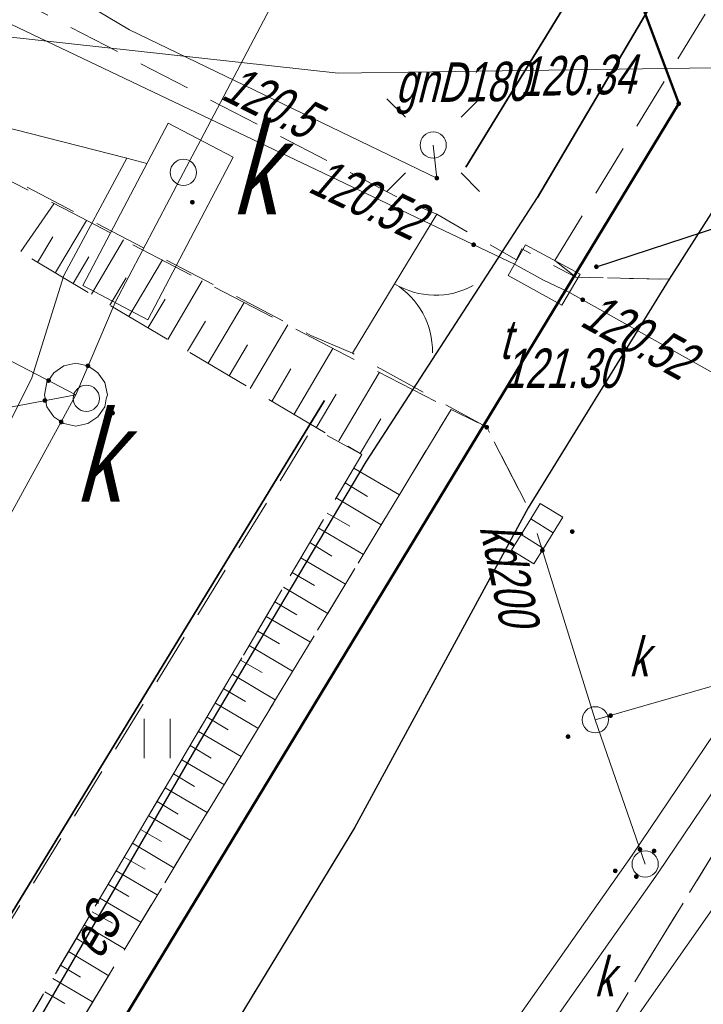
# Model space of a CAD drawing. Extents: x 7463256 to 7464485, y 5957341 to 5958260.
# Tile 106 of 256: x 7463700 to 7463713, y 5957529 to 5957548. Entities that reach past the tile are written whole.
import ezdxf

# ---------------------------------------------------------------- set-up
doc = ezdxf.new("R2010")
doc.units = 0
doc.header["$MEASUREMENT"] = 0
for name, pattern in [('1.5_0.5', [2, 1.5, -0.5]), ('218-500', [1, 0.5, -0.5]), ('ktok02-500', [0]), ('l219_500', [0]), ('mz1.0_0.5', [1.5, 1, -0.5]), ('mz1.25_0.5', [1.75, 1.25, -0.5])]:
    doc.linetypes.add(name, pattern=pattern)
doc.layers.get('0').update_dxf_attribs({"color": 2, "linetype": 'CONTINUOUS', "lineweight": 5})
for name, color, linetype in [('000 Inne (niezydentyfikowane)', 7, 'CONTINUOUS'), ('203-Punkt załamania granicy działki nie stabilizowany', 7, 'CONTINUOUS'), ('218-Granica użytku', 7, 'CONTINUOUS'), ('219-Linia granicy', 7, 'CONTINUOUS'), ('brama (linia)', 7, 'CONTINUOUS'), ('brama (linia) - symbol', 7, 'CONTINUOUS'), ('chodnik (powierzchnia)', 7, 'CONTINUOUS'), ('jezdnia (powierzchnia)', 7, 'CONTINUOUS'), ('komora podziemna - przewód kanalizacyjny (powierzchnia)', 7, 'CONTINUOUS'), ('komora podziemna - przewód kanalizacyjny (powierzchnia)-Atr17', 7, 'CONTINUOUS'), ('kratka ściekowa (punkt)', 7, 'CONTINUOUS'), ('krawężnik (linia)', 7, 'CONTINUOUS'), ('latarnia na słupie lub maszcie (punkt)', 7, 'CONTINUOUS'), ('ogrodzenie trwałe (linia)', 7, 'CONTINUOUS'), ('przewód elektroenergetyczny (linia)', 7, 'CONTINUOUS'), ('przewód elektroenergetyczny (linia)-Atr1', 7, 'CONTINUOUS'), ('przewód gazowy (linia)', 7, 'CONTINUOUS'), ('przewód gazowy (linia)-Atr1', 7, 'CONTINUOUS'), ('przewód kanalizacyjny (linia)', 7, 'CONTINUOUS'), ('przewód kanalizacyjny (linia)-Atr1', 7, 'CONTINUOUS'), ('przewód telekomunikacyjny (linia)', 7, 'CONTINUOUS'), ('przewód wodociągowy (linia)', 7, 'CONTINUOUS'), ('punkt o określonej wysokości (sieć elektroenergetyczna)', 7, 'CONTINUOUS'), ('punkt o określonej wysokości (sieć elektroenergetyczna)-Atr2', 7, 'CONTINUOUS'), ('punkt o określonej wysokości (sieć gazowa)-Atr2', 7, 'CONTINUOUS'), ('punkt o określonej wysokości (sieć kanalizacyjna)', 7, 'CONTINUOUS'), ('punkt o określonej wysokości (sieć telekomunikacyjna)', 7, 'CONTINUOUS'), ('punkt o określonej wysokości (sieć telekomunikacyjna)-Atr2', 7, 'CONTINUOUS'), ('punkt wysokościowy sztuczny', 7, 'CONTINUOUS'), ('punkt wysokościowy sztuczny-Atr2', 7, 'CONTINUOUS'), ('rura ochronna - przewód elektroenergetyczny (linia)', 7, 'CONTINUOUS'), ('skarpa nieumocniona (powierzchnia)', 7, 'CONTINUOUS'), ('studzienka - przewód telekomunikacyjny (powierzchnia)', 7, 'CONTINUOUS'), ('studzienka - przewód telekomunikacyjny (powierzchnia)-Atr17', 7, 'CONTINUOUS'), ('studzienka okrągła - przewód kanalizacyjny (punkt)', 7, 'CONTINUOUS'), ('studzienka okrągła - przewód kanalizacyjny (punkt)-Atr17', 7, 'CONTINUOUS'), ('słup (punkt)', 7, 'CONTINUOUS'), ('trawnik (powierzchnia)', 7, 'CONTINUOUS'), ('trawnik (powierzchnia) - symbol', 7, 'CONTINUOUS'), ('właz okrągły - siec kanalizacyjna (punkt)', 7, 'CONTINUOUS')]:
    doc.layers.add(name, color=color, linetype=linetype)
doc.styles.get("Standard").update_dxf_attribs({"font": 'txt', "width": 0.75})
doc.linetypes.add('902-500', pattern='A,3.75,0,[1,ksztalty.shx,S=0.5,R=0,X=0,Y=0],3.75', length=7.5)

# ---------------------------------------------------------------- blocks, each defined once
blk = doc.blocks.new('PW01')
at = {"linetype": 'Continuous', "lineweight": 13}
h = blk.add_hatch(color=0, dxfattribs=at)
edge = h.paths.add_edge_path()
edge.add_arc((0, 0), 0.045, 0, 360)
blk = doc.blocks.new('US22')
at = {"color": 0, "linetype": 'Continuous', "lineweight": 13}
blk.add_circle((0, 0), 0.25, dxfattribs=at)
blk = doc.blocks.new('US15')
at = {"color": 0, "linetype": 'Continuous', "lineweight": 13}
blk.add_circle((0, 0), 0.25, dxfattribs=at)
blk = doc.blocks.new('SM04')
at = {"color": 0, "linetype": 'Continuous', "lineweight": 13}
blk.add_circle((0, 0), 0.25, dxfattribs=at)
blk = doc.blocks.new('SM011')
at = {"color": 0, "linetype": 'Continuous', "lineweight": 13}
for p, q in [((-0.53, 0.531), (-0.883, 0.884)), ((0.531, 0.531), (0.884, 0.884)), ((-0.53, -0.53), (-0.883, -0.883)), ((0.531, -0.53), (0.884, -0.883))]:
    blk.add_line(p, q, dxfattribs=at)
blk = doc.blocks.new('PW02')
at = {"linetype": 'Continuous', "lineweight": 13}
h = blk.add_hatch(color=0, dxfattribs=at)
edge = h.paths.add_edge_path()
edge.add_arc((0, 0), 0.045, 0, 360)
blk = doc.blocks.new('US05')
at = {"color": 0, "linetype": 'Continuous', "lineweight": 13}
for p, q in [((-0.525, -0.25), (-0.525, 0.25)), ((-0.525, 0.25), (-0.175, 0.25)), ((-0.175, -0.25), (-0.175, 0.25)), ((-0.175, 0.25), (0.175, 0.25)), ((0.175, -0.25), (0.175, 0.25)), ((0.175, 0.25), (0.525, 0.25)), ((0.525, -0.25), (0.525, 0.25)), ((-0.525, -0.25), (-0.175, -0.25)), ((-0.175, -0.25), (0.175, -0.25)), ((0.175, -0.25), (0.525, -0.25))]:
    blk.add_line(p, q, dxfattribs=at)
blk = doc.blocks.new('OK02')
at = {"color": 0, "linetype": 'Continuous', "lineweight": 0}
for centre, start, end in [((-1.5, 0), 0, 60), ((1.5, 0), 120, 180)]:
    blk.add_arc(centre, 1.5, start, end, dxfattribs=at)
blk = doc.blocks.new('TU04')
at = {"color": 0, "linetype": 'Continuous', "lineweight": 13}
for p, q in [((0, 0), (0, 0.75)), ((0.5, 0), (0.5, 0.75))]:
    blk.add_line(p, q, dxfattribs=at)
blk = doc.blocks.new('203')
at = {"linetype": 'Continuous', "lineweight": 0}
h = blk.add_hatch(color=0, dxfattribs=at)
edge = h.paths.add_edge_path()
edge.add_arc((0, 0), 0.045, 0, 360)

msp = doc.modelspace()

# ---------------------------------------------------------------- linework, layer by layer
at = {"layer": '000 Inne (niezydentyfikowane)', "color": 7, "linetype": 'Continuous', "lineweight": 13}
for p, q in [((7463700.09, 5957543.6), (7463700.72, 5957544.51)), ((7463700.75, 5957543.2), (7463701.34, 5957544.19)), ((7463700.41, 5957543.39), (7463700.7, 5957543.88)), ((7463701.44, 5957542.79), (7463702.05, 5957543.82)), ((7463701.09, 5957542.99), (7463701.39, 5957543.5)), ((7463702.15, 5957542.36), (7463702.79, 5957543.44)), ((7463701.79, 5957542.58), (7463702.1, 5957543.1)), ((7463702.89, 5957541.92), (7463703.55, 5957543.04)), ((7463702.52, 5957542.15), (7463702.84, 5957542.69)), ((7463703.66, 5957541.47), (7463704.35, 5957542.63)), ((7463703.27, 5957541.7), (7463703.61, 5957542.27)), ((7463704.46, 5957540.99), (7463705.18, 5957542.2)), ((7463704.06, 5957541.23), (7463704.41, 5957541.82)), ((7463705.3, 5957540.5), (7463706.04, 5957541.75)), ((7463704.88, 5957540.75), (7463705.24, 5957541.36)), ((7463706.15, 5957539.99), (7463706.93, 5957541.3)), ((7463705.72, 5957540.24), (7463706.1, 5957540.88)), ((7463706.56, 5957539.75), (7463706.95, 5957540.41)), ((7463706.44, 5957539.47), (7463707.31, 5957538.96)), ((7463706.27, 5957539.19), (7463706.7, 5957538.93)), ((7463706.1, 5957538.9), (7463706.96, 5957538.39)), ((7463705.93, 5957538.61), (7463706.36, 5957538.36)), ((7463705.76, 5957538.33), (7463706.62, 5957537.82)), ((7463705.6, 5957538.05), (7463706.02, 5957537.79)), ((7463705.43, 5957537.76), (7463706.28, 5957537.26)), ((7463705.26, 5957537.48), (7463705.69, 5957537.23)), ((7463705.1, 5957537.2), (7463705.94, 5957536.7)), ((7463704.93, 5957536.92), (7463705.35, 5957536.67)), ((7463704.77, 5957536.64), (7463705.61, 5957536.15)), ((7463704.61, 5957536.36), (7463705.02, 5957536.12)), ((7463704.44, 5957536.09), (7463705.27, 5957535.6)), ((7463704.28, 5957535.81), (7463704.69, 5957535.57)), ((7463704.12, 5957535.54), (7463704.94, 5957535.05)), ((7463703.96, 5957535.26), (7463704.37, 5957535.02)), ((7463703.8, 5957534.99), (7463704.61, 5957534.51)), ((7463703.64, 5957534.72), (7463704.04, 5957534.48)), ((7463703.48, 5957534.45), (7463704.29, 5957533.97)), ((7463703.32, 5957534.18), (7463703.72, 5957533.94)), ((7463703.16, 5957533.91), (7463703.97, 5957533.43)), ((7463703, 5957533.64), (7463703.4, 5957533.4)), ((7463702.84, 5957533.37), (7463703.64, 5957532.9)), ((7463702.69, 5957533.11), (7463703.09, 5957532.87)), ((7463702.53, 5957532.84), (7463703.33, 5957532.37)), ((7463702.37, 5957532.58), (7463702.77, 5957532.35)), ((7463702.22, 5957532.32), (7463703.01, 5957531.85)), ((7463702.06, 5957532.05), (7463702.46, 5957531.82)), ((7463701.91, 5957531.79), (7463702.69, 5957531.33)), ((7463701.76, 5957531.53), (7463702.15, 5957531.3)), ((7463701.6, 5957531.27), (7463702.38, 5957530.81)), ((7463701.45, 5957531.01), (7463701.84, 5957530.79)), ((7463701.3, 5957530.76), (7463702.07, 5957530.3)), ((7463701.15, 5957530.5), (7463701.53, 5957530.27)), ((7463701, 5957530.25), (7463701.77, 5957529.79)), ((7463700.85, 5957529.99), (7463701.23, 5957529.76)), ((7463700.7, 5957529.74), (7463701.46, 5957529.29)), ((7463700.55, 5957529.48), (7463700.93, 5957529.26))]:
    msp.add_line(p, q, dxfattribs=at)
at = {"layer": '218-Granica użytku', "color": 3, "linetype": '218-500', "lineweight": 18, "flags": 128}
for points in [[(7463712.63, 5957546.42), (7463711.73, 5957548.84)], [(7463694.42, 5957516.38), (7463712.63, 5957546.42)]]:
    msp.add_lwpolyline(points, dxfattribs=at)
at = {"layer": '219-Linia granicy', "color": 3, "linetype": 'l219_500', "lineweight": 50, "flags": 128}
for points in [[(7463712.63, 5957546.42), (7463711.73, 5957548.84)], [(7463712.63, 5957546.42), (7463694.42, 5957516.38)]]:
    msp.add_lwpolyline(points, dxfattribs=at)
at = {"layer": 'brama (linia)', "color": 7, "linetype": 'ktok02-500', "lineweight": 18, "flags": 128}
msp.add_lwpolyline([(7463708.02, 5957544.31), (7463706.41, 5957541.66)], dxfattribs=at)
at = {"layer": 'chodnik (powierzchnia)', "color": 7, "linetype": 'mz1.0_0.5', "lineweight": 18, "flags": 128}
for points in [[(7463710.27, 5957543.43), (7463723.93, 5957565.82), (7463724.13, 5957564.35), (7463724.25, 5957562.41), (7463722.1, 5957558.36), (7463719.87, 5957554.72), (7463712.45, 5957543.07), (7463710.67, 5957543.11)], [(7463658.08, 5957522.82), (7463656.89, 5957523.57), (7463656.7, 5957523.79), (7463656.56, 5957524.04), (7463656.57, 5957524.36), (7463658.85, 5957528.64), (7463659.07, 5957528.81), (7463659.5, 5957528.81), (7463659.99, 5957528.66), (7463660.9, 5957528.23), (7463662.14, 5957530.63), (7463661.21, 5957531.13), (7463660.91, 5957531.53), (7463660.84, 5957532.13), (7463661, 5957532.74), (7463666.47, 5957543.34), (7463668.9, 5957544.83), (7463672.83, 5957544.86), (7463673.41, 5957544.69), (7463674.01, 5957544.26), (7463674.52, 5957543.55), (7463674.86, 5957542.65), (7463674.99, 5957541.88), (7463674.97, 5957541.09), (7463674.16, 5957539.72), (7463673.2, 5957538.03), (7463675.87, 5957536.65), (7463676.78, 5957538.23), (7463683.39, 5957550.05), (7463694.85, 5957547.63), (7463705.62, 5957542), (7463706.41, 5957541.66), (7463708.97, 5957540.25), (7463709.76, 5957538.71), (7463712.45, 5957543.07), (7463710.67, 5957543.11), (7463709.64, 5957543.65), (7463709.54, 5957543.44), (7463708.02, 5957544.31), (7463707.28, 5957544.63), (7463697.79, 5957549.57), (7463699.49, 5957552.42), (7463698.2, 5957553.19), (7463696.52, 5957550.3), (7463692.65, 5957552.74), (7463683.79, 5957558.8), (7463683.1, 5957559.09), (7463681.36, 5957557.95), (7463681.71, 5957557.57), (7463682.87, 5957555.92), (7463681.9, 5957553.47), (7463679.79, 5957549.74), (7463677.99, 5957546.48), (7463666.4, 5957546.23), (7463665.35, 5957546.25), (7463663.23, 5957546.14), (7463663.55, 5957541.98), (7463659.31, 5957533.83), (7463658.84, 5957533.07), (7463658.39, 5957532.8), (7463657.85, 5957532.8), (7463657.49, 5957533.01), (7463657.83, 5957533.68), (7463655.62, 5957534.82), (7463655.24, 5957534.13), (7463654.58, 5957534.37), (7463654.16, 5957534.39), (7463653.62, 5957534.22), (7463653.25, 5957533.96), (7463652.87, 5957533.53), (7463652.51, 5957533), (7463651.7, 5957531.22), (7463650.98, 5957531.57), (7463649.81, 5957529.23), (7463650.55, 5957528.9), (7463650.26, 5957528.56), (7463649.88, 5957528.18), (7463649.14, 5957527.68), (7463648.19, 5957527.15), (7463646.91, 5957526.49), (7463646.56, 5957527.22), (7463644.23, 5957526.1), (7463644.58, 5957525.38), (7463642.92, 5957524.69), (7463641.2, 5957523.95), (7463640.23, 5957523.42), (7463639.52, 5957522.93), (7463638.97, 5957522.44), (7463638.45, 5957521.85), (7463637.82, 5957522.31), (7463637.32, 5957521.69), (7463636.41, 5957519.96), (7463637.11, 5957519.62), (7463636.94, 5957518.61), (7463637.24, 5957517.62), (7463637.85, 5957516.75), (7463638.47, 5957516), (7463639.43, 5957515.35), (7463640.96, 5957514.6), (7463642.58, 5957514.03), (7463643.73, 5957513.73), (7463644.75, 5957513.85), (7463645.79, 5957514.16), (7463646.81, 5957514.56), (7463647.68, 5957515.11), (7463648.55, 5957515.83), (7463649.57, 5957516.98), (7463650.43, 5957518.12), (7463651.42, 5957519.58), (7463652.15, 5957520.45), (7463652.75, 5957521.04), (7463653.58, 5957521.63), (7463654.21, 5957521.96), (7463654.89, 5957522.11), (7463655.48, 5957522.07), (7463657.18, 5957521.09)], [(7463706.52, 5957537.66), (7463708.29, 5957540.59), (7463708.97, 5957540.25), (7463709.76, 5957538.71), (7463706.45, 5957532.61), (7463703.98, 5957528.54), (7463701.68, 5957524.9), (7463699.52, 5957521.26), (7463697.35, 5957517.63), (7463695.05, 5957514.51), (7463689.58, 5957505.52), (7463688.47, 5957503.86), (7463686.89, 5957501.93), (7463686.55, 5957501.56), (7463686.2, 5957501.21), (7463685.83, 5957500.88), (7463685.45, 5957500.55), (7463685.06, 5957500.25), (7463684.65, 5957499.96), (7463684.24, 5957499.68), (7463683.81, 5957499.43), (7463683.37, 5957499.19), (7463682.94, 5957498.94), (7463682.49, 5957498.71), (7463682.05, 5957498.49), (7463681.59, 5957498.29), (7463681.12, 5957498.11), (7463680.66, 5957497.94), (7463680.18, 5957497.79), (7463679.7, 5957497.65), (7463679.22, 5957497.52), (7463678.74, 5957497.4), (7463678.25, 5957497.29), (7463677.76, 5957497.19), (7463677.27, 5957497.1), (7463676.78, 5957497.02), (7463676.29, 5957496.96), (7463675.79, 5957496.9), (7463675.3, 5957496.85), (7463674.8, 5957496.82), (7463674.34, 5957496.8), (7463673.89, 5957496.8), (7463673.43, 5957496.83), (7463672.97, 5957496.87), (7463672.52, 5957496.93), (7463672.07, 5957497.01), (7463671.62, 5957497.11), (7463671.18, 5957497.22), (7463670.74, 5957497.36), (7463670.31, 5957497.52), (7463669.89, 5957497.69), (7463642.84, 5957508.24), (7463639.25, 5957512.55), (7463639.64, 5957512.3), (7463640.04, 5957512.05), (7463640.44, 5957511.8), (7463640.84, 5957511.57), (7463641.25, 5957511.34), (7463641.66, 5957511.12), (7463642.07, 5957510.9), (7463642.49, 5957510.69), (7463642.91, 5957510.49), (7463643.33, 5957510.29), (7463655.92, 5957505.41), (7463656.66, 5957506.75), (7463662.44, 5957503.77), (7463662.46, 5957502.9), (7463662.89, 5957502.68), (7463663.32, 5957502.46), (7463663.75, 5957502.24), (7463664.19, 5957502.04), (7463664.62, 5957501.83), (7463665.06, 5957501.64), (7463665.5, 5957501.44), (7463665.95, 5957501.25), (7463666.4, 5957501.07), (7463666.84, 5957500.89), (7463667.29, 5957500.72), (7463667.75, 5957500.56), (7463668.2, 5957500.39), (7463668.66, 5957500.24), (7463669.12, 5957500.09), (7463669.58, 5957499.94), (7463670.04, 5957499.8), (7463670.5, 5957499.67), (7463670.97, 5957499.54), (7463671.43, 5957499.41), (7463671.9, 5957499.29), (7463672.37, 5957499.18), (7463672.84, 5957499.07), (7463673.31, 5957498.97), (7463673.76, 5957498.95), (7463674.2, 5957498.94), (7463674.65, 5957498.94), (7463675.1, 5957498.95), (7463675.54, 5957498.98), (7463675.99, 5957499.01), (7463676.43, 5957499.06), (7463676.88, 5957499.11), (7463677.32, 5957499.18), (7463677.76, 5957499.27), (7463678.19, 5957499.38), (7463678.63, 5957499.49), (7463679.05, 5957499.62), (7463679.48, 5957499.75), (7463679.9, 5957499.9), (7463680.32, 5957500.06), (7463680.74, 5957500.22), (7463681.15, 5957500.4), (7463681.6, 5957500.61), (7463682.05, 5957500.84), (7463682.48, 5957501.08), (7463682.91, 5957501.34), (7463683.33, 5957501.62), (7463683.73, 5957501.91), (7463684.13, 5957502.21), (7463684.51, 5957502.53), (7463684.84, 5957502.83), (7463685.16, 5957503.14), (7463685.48, 5957503.47), (7463685.78, 5957503.8), (7463686.07, 5957504.14), (7463686.35, 5957504.49), (7463686.61, 5957504.85), (7463686.87, 5957505.22), (7463687.11, 5957505.6), (7463689.92, 5957510.08), (7463697.25, 5957522.32)]]:
    msp.add_lwpolyline(points, close=True, dxfattribs=at)
at = {"layer": 'jezdnia (powierzchnia)', "color": 7, "linetype": '1.5_0.5', "lineweight": 18, "flags": 128}
for points in [[(7464435.78, 5957969.39), (7464432.43, 5957972.86), (7464429.42, 5957974.41), (7464426.04, 5957975.11), (7464423.57, 5957975.29), (7464415.47, 5957975.65), (7464371.24, 5957977.61), (7464365.3, 5957977.72), (7464358.84, 5957977.54), (7464346.65, 5957976.28), (7464334.12, 5957974.86), (7464314.08, 5957972.37), (7464311.27, 5957971.79), (7464308.65, 5957970.79), (7464306.54, 5957969.49), (7464304.63, 5957967.74), (7464302.38, 5957964.84), (7464301.74, 5957963.57), (7464301.19, 5957962.16), (7464300.69, 5957960.13), (7464300.42, 5957957.35), (7464300.44, 5957956.63), (7464301.34, 5957947.07), (7464297.39, 5957932.65), (7464296.35, 5957938.67), (7464295.41, 5957944.67), (7464295.17, 5957946.64), (7464294.07, 5957955.56), (7464293.61, 5957956.95), (7464292.71, 5957958.8), (7464291.04, 5957961.16), (7464288.7, 5957963.43), (7464286.48, 5957964.87), (7464282.67, 5957966.24), (7464279.68, 5957966.6), (7464275.55, 5957966.1), (7464272.53, 5957965.24), (7464268.15, 5957963.7), (7464261.6, 5957961.09), (7464256.13, 5957958.63), (7464254.19, 5957957.73), (7464203.13, 5957927.95), (7464201.44, 5957926.95), (7464180.61, 5957914.62), (7464165.37, 5957905.54), (7464161.93, 5957903.53), (7464100.25, 5957867.28), (7464064.71, 5957846.22), (7464055.2, 5957840.55), (7464053.84, 5957839.49), (7464052.69, 5957837.84), (7464051.91, 5957836.3), (7464051.31, 5957834.34), (7464051.05, 5957832.31), (7464051.31, 5957830.32), (7464051.63, 5957829.49), (7464053.32, 5957826.48), (7464047.06, 5957824.65), (7464046.37, 5957825.86), (7464044.81, 5957827.52), (7464043.6, 5957828.27), (7464042.09, 5957829.03), (7464040.11, 5957829.49), (7464038.12, 5957829.49), (7464036.05, 5957829.05), (7464034.47, 5957828.33), (7463990.77, 5957802.57), (7463984.67, 5957799.1), (7463963.97, 5957788.11), (7463953.9, 5957782.45), (7463916.77, 5957760.61), (7463915.43, 5957759.41), (7463915.19, 5957759.06), (7463914.98, 5957758.7), (7463914.81, 5957758.32), (7463914.66, 5957757.92), (7463914.55, 5957757.51), (7463914.48, 5957757.1), (7463914.44, 5957756.68), (7463914.43, 5957756.26), (7463914.83, 5957754.63), (7463915.69, 5957753.07), (7463915.97, 5957752.41), (7463916.13, 5957752.13), (7463917.59, 5957749.55), (7463915.13, 5957748.12), (7463913.12, 5957750.74), (7463911.87, 5957752.81), (7463910.63, 5957754.01), (7463910.25, 5957754.23), (7463909.85, 5957754.42), (7463909.44, 5957754.57), (7463909.02, 5957754.68), (7463908.58, 5957754.76), (7463908.15, 5957754.79), (7463907.71, 5957754.78), (7463907.27, 5957754.73), (7463905.57, 5957754.08), (7463866.26, 5957731.41), (7463858.61, 5957727.02), (7463857.72, 5957725.98), (7463855.16, 5957717.14), (7463854.76, 5957719.2), (7463853.89, 5957720.78), (7463852.79, 5957721.69), (7463851.14, 5957722.42), (7463850.42, 5957722.32), (7463846.1, 5957719.79), (7463840.56, 5957716.65), (7463836.11, 5957713.89), (7463831.61, 5957710.47), (7463828.31, 5957707.66), (7463822.22, 5957701.89), (7463817.3, 5957696.82), (7463812.7, 5957691.61), (7463812.45, 5957691.34), (7463806.98, 5957684.37), (7463803.64, 5957679.75), (7463801.45, 5957676.28), (7463793.55, 5957663.48), (7463792.86, 5957661.7), (7463792.97, 5957659.75), (7463793.77, 5957657.97), (7463795.13, 5957656.54), (7463794.29, 5957652.43), (7463792.69, 5957652.63), (7463790.95, 5957652.54), (7463789.5, 5957652.32), (7463787.98, 5957651.93), (7463786.22, 5957650.98), (7463785.18, 5957649.81), (7463783.63, 5957647.28), (7463741.4, 5957578.12), (7463740.09, 5957575.93), (7463739.68, 5957574.67), (7463739.8, 5957572.76), (7463740.25, 5957571.39), (7463740.85, 5957570.49), (7463741.87, 5957569.43), (7463743.26, 5957568.37), (7463741.42, 5957565.08), (7463740.12, 5957565.67), (7463738.77, 5957566.02), (7463737.29, 5957566.06), (7463735.98, 5957565.85), (7463734.34, 5957565.14), (7463733.02, 5957564.22), (7463732.29, 5957563.18), (7463701.08, 5957512.16), (7463700.31, 5957510.77), (7463700.32, 5957510.77), (7463696.94, 5957505.36), (7463687.39, 5957489.52), (7463687.14, 5957489.11), (7463686.89, 5957488.7), (7463686.65, 5957488.29), (7463686.42, 5957487.87), (7463686.19, 5957487.45), (7463685.97, 5957487.02), (7463685.76, 5957486.59), (7463685.55, 5957486.16), (7463685.35, 5957485.73), (7463685.15, 5957485.29), (7463684.96, 5957484.85), (7463684.77, 5957484.4), (7463684.58, 5957483.96), (7463684.39, 5957483.51), (7463684.21, 5957483.06), (7463684.03, 5957482.61), (7463683.85, 5957482.17), (7463683.67, 5957481.72), (7463683.5, 5957481.27), (7463683.32, 5957480.81), (7463683.15, 5957480.36), (7463682.98, 5957479.91), (7463682.81, 5957479.45), (7463682.65, 5957479), (7463682.49, 5957478.54), (7463682.32, 5957478.08), (7463682.17, 5957477.62), (7463682.01, 5957477.15), (7463681.86, 5957476.69), (7463681.71, 5957476.22), (7463681.56, 5957475.76), (7463681.41, 5957475.29), (7463681.27, 5957474.82), (7463681.13, 5957474.35), (7463681, 5957473.88), (7463680.87, 5957473.41), (7463680.74, 5957472.94), (7463680.61, 5957472.47), (7463680.48, 5957471.99), (7463680.36, 5957471.52), (7463680.25, 5957471.05), (7463680.13, 5957470.57), (7463680.02, 5957470.09), (7463679.91, 5957469.61), (7463679.81, 5957469.12), (7463679.71, 5957468.64), (7463679.61, 5957468.16), (7463679.52, 5957467.67), (7463679.42, 5957467.19), (7463679.33, 5957466.7), (7463679.25, 5957466.22), (7463679.16, 5957465.73), (7463679.08, 5957465.25), (7463679, 5957464.76), (7463678.93, 5957464.27), (7463678.85, 5957463.78), (7463678.78, 5957463.28), (7463678.72, 5957462.79), (7463678.65, 5957462.3), (7463678.59, 5957461.81), (7463678.53, 5957461.31), (7463678.47, 5957460.82), (7463678.42, 5957460.33), (7463678.36, 5957459.83), (7463678.31, 5957459.34), (7463678.26, 5957458.84), (7463678.22, 5957458.35), (7463678.17, 5957457.85), (7463678.13, 5957457.36), (7463678.09, 5957456.86), (7463678.05, 5957456.37), (7463678.02, 5957455.87), (7463677.99, 5957455.41), (7463677.96, 5957454.94), (7463677.93, 5957454.48), (7463677.91, 5957454.01), (7463677.89, 5957453.55), (7463677.87, 5957453.08), (7463677.86, 5957452.62), (7463677.85, 5957452.15), (7463677.84, 5957451.69), (7463677.84, 5957451.22), (7463677.84, 5957450.76), (7463677.85, 5957450.29), (7463677.86, 5957449.83), (7463677.87, 5957449.36), (7463670.59, 5957467.12), (7463670.68, 5957467.58), (7463670.78, 5957468.04), (7463670.89, 5957468.5), (7463670.99, 5957468.96), (7463671.11, 5957469.42), (7463671.22, 5957469.87), (7463671.34, 5957470.33), (7463671.46, 5957470.78), (7463671.59, 5957471.24), (7463671.72, 5957471.69), (7463671.86, 5957472.14), (7463672, 5957472.59), (7463672.14, 5957473.04), (7463673.46, 5957477.28), (7463673.58, 5957477.76), (7463673.68, 5957478.24), (7463673.77, 5957478.73), (7463673.84, 5957479.22), (7463673.89, 5957479.71), (7463673.93, 5957480.2), (7463673.95, 5957480.7), (7463673.95, 5957481.19), (7463673.93, 5957481.63), (7463673.91, 5957482.08), (7463673.86, 5957482.52), (7463673.81, 5957482.96), (7463673.74, 5957483.4), (7463673.66, 5957483.84), (7463673.57, 5957484.28), (7463673.47, 5957484.71), (7463673.35, 5957485.14), (7463673.2, 5957485.61), (7463673.02, 5957486.08), (7463672.82, 5957486.54), (7463672.6, 5957486.99), (7463672.36, 5957487.42), (7463672.1, 5957487.85), (7463671.82, 5957488.26), (7463671.52, 5957488.66), (7463671.25, 5957489.02), (7463670.95, 5957489.36), (7463670.64, 5957489.68), (7463670.3, 5957489.97), (7463669.95, 5957490.25), (7463669.57, 5957490.5), (7463669.19, 5957490.73), (7463668.78, 5957490.93), (7463668.37, 5957491.1), (7463667.96, 5957491.31), (7463667.54, 5957491.51), (7463667.12, 5957491.7), (7463666.7, 5957491.89), (7463666.27, 5957492.06), (7463665.84, 5957492.23), (7463665.41, 5957492.38), (7463664.97, 5957492.53), (7463642.84, 5957508.24), (7463669.89, 5957497.69), (7463670.31, 5957497.52), (7463670.74, 5957497.36), (7463671.18, 5957497.22), (7463671.62, 5957497.11), (7463672.07, 5957497.01), (7463672.52, 5957496.93), (7463672.97, 5957496.87), (7463673.43, 5957496.83), (7463673.89, 5957496.8), (7463674.34, 5957496.8), (7463674.8, 5957496.82), (7463675.3, 5957496.85), (7463675.79, 5957496.9), (7463676.29, 5957496.96), (7463676.78, 5957497.02), (7463677.27, 5957497.1), (7463677.76, 5957497.19), (7463678.25, 5957497.29), (7463678.74, 5957497.4), (7463679.22, 5957497.52), (7463679.7, 5957497.65), (7463680.18, 5957497.79), (7463680.66, 5957497.94), (7463681.12, 5957498.11), (7463681.59, 5957498.29), (7463682.05, 5957498.49), (7463682.49, 5957498.71), (7463682.94, 5957498.94), (7463683.37, 5957499.19), (7463683.81, 5957499.43), (7463684.24, 5957499.68), (7463684.65, 5957499.96), (7463685.06, 5957500.25), (7463685.45, 5957500.55), (7463685.83, 5957500.88), (7463686.2, 5957501.21), (7463686.55, 5957501.56), (7463686.89, 5957501.93), (7463688.47, 5957503.86), (7463689.58, 5957505.52), (7463695.05, 5957514.51), (7463697.35, 5957517.63), (7463699.52, 5957521.26), (7463701.68, 5957524.9), (7463703.98, 5957528.54), (7463706.45, 5957532.61), (7463709.76, 5957538.71), (7463712.45, 5957543.07), (7463719.87, 5957554.72), (7463722.1, 5957558.36), (7463724.25, 5957562.41), (7463732.9, 5957576.65), (7463767.27, 5957632.9), (7463796.54, 5957680.74), (7463799.31, 5957684.89), (7463802.28, 5957688.92), (7463805.13, 5957692.62), (7463808.07, 5957696.14), (7463812, 5957700.58), (7463813.05, 5957701.59), (7463815.17, 5957703.91), (7463818.63, 5957707.32), (7463821.81, 5957710.38), (7463824, 5957712.35), (7463825.06, 5957713.31), (7463827.47, 5957715.22), (7463831.55, 5957718.14), (7463834.51, 5957720.09), (7463871.58, 5957742.02), (7463872.84, 5957742.74), (7463873.73, 5957743.25), (7463884.95, 5957749.82), (7463947.94, 5957787.04), (7463958.13, 5957793.13), (7463978.66, 5957805.82), (7463992.86, 5957814.5), (7464021.02, 5957831.03), (7464036.35, 5957840.19), (7464045.52, 5957845.62), (7464072.76, 5957861.89), (7464098.08, 5957876.78), (7464143.2, 5957903.29), (7464143.83, 5957904.35), (7464144.42, 5957906.04), (7464144.87, 5957907.87), (7464144.93, 5957908.37), (7464145, 5957909.96), (7464144.74, 5957911.42), (7464152.37, 5957912.8), (7464152.74, 5957912.55), (7464154.03, 5957911.87), (7464155.59, 5957911.35), (7464156.76, 5957911.33), (7464160.57, 5957913.58), (7464192.28, 5957932.28), (7464213.7, 5957945.07), (7464214.43, 5957945.48), (7464238.65, 5957959.71), (7464249.15, 5957965.6), (7464251.26, 5957966.66), (7464253.69, 5957967.84), (7464257.35, 5957969.46), (7464261.98, 5957971.33), (7464263.31, 5957972), (7464273.13, 5957975.13), (7464277.92, 5957976.24), (7464280.42, 5957977.04), (7464282.71, 5957978.14), (7464285.69, 5957980.47), (7464287.52, 5957982.76), (7464288.9, 5957985.47), (7464289.81, 5957990.22), (7464289.57, 5957993.19), (7464288.87, 5958000.11), (7464295.35, 5958000.29), (7464295.83, 5957995.88), (7464296.53, 5957992.32), (7464297.86, 5957989.04), (7464299.36, 5957986.74), (7464301.71, 5957984.36), (7464305.3, 5957982.36), (7464307.82, 5957981.66), (7464311.17, 5957981.45), (7464364.74, 5957987.95), (7464391.32, 5957991.11), (7464398.1, 5957991.95), (7464414.27, 5957994.02), (7464414.84, 5957994.09), (7464425.44, 5957995.47), (7464427.97, 5957995.83), (7464434.5, 5957997.95), (7464434.9, 5957998.22), (7464435.3, 5957998.5), (7464435.68, 5957998.8), (7464436.05, 5957999.11), (7464436.4, 5957999.44), (7464436.74, 5957999.78), (7464437.07, 5958000.13), (7464437.39, 5958000.5), (7464437.69, 5958000.88), (7464437.97, 5958001.27), (7464438.24, 5958001.67), (7464438.49, 5958002.08), (7464438.73, 5958002.5), (7464438.95, 5958002.94), (7464439.15, 5958003.37), (7464439.33, 5958003.82), (7464439.5, 5958004.28), (7464439.65, 5958004.74), (7464439.78, 5958005.2), (7464439.89, 5958005.67), (7464439.98, 5958006.15), (7464440.05, 5958006.62), (7464440.11, 5958007.1), (7464440.14, 5958007.59), (7464440.16, 5958008.07), (7464437.87, 5957962.55), (7464436.62, 5957968.02)], [(7463732.29, 5957563.18), (7463730.63, 5957559.16), (7463727.28, 5957549.7), (7463726.49, 5957547.9), (7463725.52, 5957546.07), (7463716.06, 5957530.69), (7463715.47, 5957529.96), (7463702.9, 5957514.39), (7463701.69, 5957512.78), (7463700.31, 5957510.77), (7463701.08, 5957512.16)]]:
    msp.add_lwpolyline(points, close=True, dxfattribs=at)
at = {"layer": 'komora podziemna - przewód kanalizacyjny (powierzchnia)', "color": 34, "linetype": 'Continuous', "lineweight": 18, "flags": 128}
for points in [[(7463702.9, 5957546.05), (7463704.14, 5957545.4), (7463702.51, 5957542.3), (7463701.27, 5957542.95)], [(7463701.72, 5957540.79), (7463701.69, 5957540.64), (7463701.56, 5957540.45), (7463701.37, 5957540.32), (7463701.14, 5957540.27), (7463700.91, 5957540.32), (7463700.72, 5957540.45), (7463700.59, 5957540.64), (7463700.56, 5957540.77), (7463700.54, 5957540.87), (7463700.59, 5957541.1), (7463700.62, 5957541.14), (7463700.72, 5957541.29), (7463700.91, 5957541.42), (7463701.14, 5957541.47), (7463701.37, 5957541.42), (7463701.49, 5957541.34), (7463701.56, 5957541.29), (7463701.69, 5957541.1), (7463701.74, 5957540.87)]]:
    msp.add_lwpolyline(points, close=True, dxfattribs=at)
at = {"layer": 'krawężnik (linia)', "color": 7, "linetype": 'Continuous', "lineweight": 25, "flags": 128}
msp.add_lwpolyline([(7463724.25, 5957562.41), (7463722.1, 5957558.36), (7463719.87, 5957554.72), (7463712.45, 5957543.07), (7463709.76, 5957538.71), (7463706.45, 5957532.61), (7463703.98, 5957528.54), (7463701.68, 5957524.9), (7463699.52, 5957521.26), (7463697.35, 5957517.63), (7463695.05, 5957514.51)], dxfattribs=at)
at = {"layer": 'ogrodzenie trwałe (linia)', "color": 7, "linetype": '902-500', "lineweight": 35, "flags": 128}
for points in [[(7463708.57, 5957545.21), (7463720.02, 5957563.91), (7463719.46, 5957565.65), (7463717.71, 5957566.68)], [(7463632.26, 5957520.77), (7463637.65, 5957516), (7463640.6, 5957513.6), (7463643.92, 5957511.71), (7463650.66, 5957508.31), (7463656.03, 5957506.27), (7463656.54, 5957506.77), (7463662.51, 5957503.78), (7463671.41, 5957500.4), (7463673.19, 5957499.87), (7463677, 5957500.02), (7463678.91, 5957500.34), (7463681.99, 5957502.56), (7463683.38, 5957503.88), (7463705.88, 5957540.76)]]:
    msp.add_lwpolyline(points, dxfattribs=at)
at = {"layer": 'przewód elektroenergetyczny (linia)', "color": 1, "linetype": 'Continuous', "lineweight": 18, "flags": 128}
for points in [[(7463684.79, 5957502.54), (7463686.35, 5957505.03), (7463693.32, 5957516.98), (7463696.97, 5957522.97), (7463703.5, 5957534.25), (7463706.67, 5957539.59), (7463709.94, 5957544.63), (7463714.05, 5957551.61), (7463715.98, 5957555.84), (7463717.25, 5957557.58), (7463718.41, 5957558.39), (7463719.28, 5957558.57), (7463721.47, 5957558.79), (7463732.41, 5957576.94), (7463732.05, 5957577.96)], [(7463669.73, 5957501.12), (7463673.84, 5957498.64), (7463675.71, 5957497.97), (7463677.4, 5957497.78), (7463679.11, 5957498), (7463682.1, 5957500.07), (7463684.79, 5957502.54), (7463686.35, 5957505.03), (7463693.32, 5957516.98), (7463696.97, 5957522.97), (7463703.5, 5957534.25), (7463706.67, 5957539.59), (7463709.94, 5957544.63), (7463714.05, 5957551.61), (7463715.98, 5957555.84), (7463717.25, 5957557.58)], [(7463687.65, 5957557.15), (7463691.55, 5957553.94), (7463695.59, 5957551.74), (7463702.16, 5957547.83), (7463708.02, 5957545), (7463707.95, 5957545.63)]]:
    msp.add_lwpolyline(points, dxfattribs=at)
at = {"layer": 'przewód gazowy (linia)', "color": 40, "linetype": 'Continuous', "lineweight": 18, "flags": 128}
for points in [[(7463706.14, 5957547), (7463685.52, 5957549.28)], [(7463713.28, 5957547.1), (7463706.14, 5957547)]]:
    msp.add_lwpolyline(points, dxfattribs=at)
at = {"layer": 'przewód kanalizacyjny (linia)', "color": 34, "linetype": 'Continuous', "lineweight": 18, "flags": 128}
for points in [[(7463701.14, 5957540.87), (7463701.89, 5957542.63), (7463703.19, 5957545.11), (7463703.52, 5957545.73), (7463711.02, 5957559.98), (7463728.4, 5957556.25), (7463711.02, 5957559.98), (7463687.76, 5957572.36), (7463687.24, 5957572.64), (7463673.23, 5957571.69), (7463672.64, 5957571.65), (7463666.78, 5957542.12), (7463728.08, 5957556.32)], [(7463676.06, 5957491.42), (7463703.01, 5957516.41), (7463715.13, 5957533.71), (7463728.28, 5957554.82), (7463755.61, 5957540.32)], [(7463679.4, 5957501.1), (7463686.04, 5957513.24), (7463689.16, 5957518.94), (7463692.22, 5957524.56), (7463700.86, 5957540.35), (7463701.14, 5957540.87), (7463687.7, 5957547.87), (7463679.91, 5957547.07), (7463677.5, 5957538.03)], [(7463701.14, 5957540.87), (7463697.79, 5957540.24)], [(7463711.04, 5957534.67), (7463709.93, 5957538.22)], [(7463711.04, 5957534.67), (7463715.21, 5957535.87)], [(7463711.04, 5957534.67), (7463711.99, 5957531.92)]]:
    msp.add_lwpolyline(points, dxfattribs=at)
msp.add_lwpolyline([(7463728.67, 5957556.11), (7463712.24, 5957531.75), (7463702.14, 5957517.39), (7463701.93, 5957517.61), (7463701.72, 5957517.83), (7463711.74, 5957532.09), (7463728.08, 5957556.32), (7463728.4, 5957556.25)], close=True, dxfattribs=at)
at = {"layer": 'przewód telekomunikacyjny (linia)', "color": 30, "linetype": 'Continuous', "lineweight": 18, "flags": 128}
msp.add_lwpolyline([(7463722.74, 5957535.93), (7463722.43, 5957536.16), (7463710.55, 5957542.82), (7463710.04, 5957543.06), (7463709.51, 5957543.35), (7463687.59, 5957553.81), (7463687.15, 5957554.06), (7463677.95, 5957534.79), (7463677.71, 5957534.25), (7463677.43, 5957533.73), (7463676.63, 5957532.25)], dxfattribs=at)
at = {"layer": 'przewód wodociągowy (linia)', "color": 5, "linetype": 'Continuous', "lineweight": 18, "flags": 128}
for points in [[(7463671.21, 5957537.57), (7463681.5, 5957550.85), (7463691.45, 5957548.1), (7463702.11, 5957545.38), (7463702.49, 5957545.28)], [(7463702.11, 5957545.38), (7463700.91, 5957543.14), (7463700.3, 5957541.19), (7463683.35, 5957507.2)]]:
    msp.add_lwpolyline(points, dxfattribs=at)
at = {"layer": 'punkt o określonej wysokości (sieć telekomunikacyjna)-Atr2', "color": 7, "flags": 128}
msp.add_lwpolyline([(7463711.06, 5957543.31), (7463713.78, 5957544.2), (7463716.054, 5957544.2)], dxfattribs=at)
at = {"layer": 'rura ochronna - przewód elektroenergetyczny (linia)', "color": 6, "linetype": 'Continuous', "lineweight": 30}
msp.add_lwpolyline([(7463684.79, 5957502.54), (7463686.35, 5957505.03), (7463693.32, 5957516.98), (7463696.97, 5957522.97), (7463703.5, 5957534.25), (7463706.67, 5957539.59), (7463709.94, 5957544.63), (7463714.05, 5957551.61), (7463715.98, 5957555.84), (7463717.25, 5957557.58), (7463718.41, 5957558.39), (7463719.42, 5957559.11), (7463722.03, 5957561.37), (7463732.05, 5957577.96), (7463735.83, 5957583.67), (7463741.13, 5957590.4), (7463746.33, 5957599.18)], dxfattribs=at)
at = {"layer": 'rura ochronna - przewód elektroenergetyczny (linia)', "color": 1, "linetype": 'Continuous', "lineweight": 35, "flags": 128}
msp.add_lwpolyline([(7463718.41, 5957558.39), (7463717.25, 5957557.58), (7463715.98, 5957555.84), (7463714.05, 5957551.61), (7463709.94, 5957544.63)], dxfattribs=at)
at = {"layer": 'skarpa nieumocniona (powierzchnia)', "color": 7, "linetype": 'mz1.25_0.5', "lineweight": 18, "flags": 128}
msp.add_lwpolyline([(7463699.12, 5957545.34), (7463701.08, 5957544.33), (7463703.03, 5957543.31), (7463708.29, 5957540.59), (7463706.52, 5957537.66), (7463697.25, 5957522.32), (7463697.08, 5957523.6), (7463706.59, 5957539.73), (7463700.2, 5957543.52), (7463699.81, 5957543.79), (7463698.61, 5957544.49), (7463698.05, 5957545.89)], close=True, dxfattribs=at)
at = {"layer": 'studzienka - przewód telekomunikacyjny (powierzchnia)', "color": 30, "linetype": 'Continuous', "lineweight": 18, "flags": 128}
msp.add_lwpolyline([(7463709.71, 5957543.73), (7463710.75, 5957543.17), (7463710.4, 5957542.58), (7463709.38, 5957543.14)], close=True, dxfattribs=at)
at = {"layer": 'trawnik (powierzchnia)', "color": 7, "linetype": 'mz1.0_0.5', "lineweight": 18, "flags": 128}
msp.add_lwpolyline([(7463706.59, 5957539.73), (7463697.08, 5957523.6), (7463697.25, 5957522.32), (7463689.92, 5957510.08), (7463687.11, 5957505.6), (7463686.87, 5957505.22), (7463686.61, 5957504.85), (7463686.35, 5957504.49), (7463686.07, 5957504.14), (7463685.78, 5957503.8), (7463685.48, 5957503.47), (7463685.16, 5957503.14), (7463684.84, 5957502.83), (7463684.51, 5957502.53), (7463684.13, 5957502.21), (7463683.73, 5957501.91), (7463683.33, 5957501.62), (7463682.91, 5957501.34), (7463682.48, 5957501.08), (7463682.05, 5957500.84), (7463681.6, 5957500.61), (7463681.15, 5957500.4), (7463680.74, 5957500.22), (7463680.32, 5957500.06), (7463679.9, 5957499.9), (7463679.48, 5957499.75), (7463679.05, 5957499.62), (7463678.63, 5957499.49), (7463678.19, 5957499.38), (7463677.76, 5957499.27), (7463677.32, 5957499.18), (7463676.88, 5957499.11), (7463676.43, 5957499.06), (7463675.99, 5957499.01), (7463675.54, 5957498.98), (7463675.1, 5957498.95), (7463674.65, 5957498.94), (7463674.2, 5957498.94), (7463673.76, 5957498.95), (7463673.31, 5957498.97), (7463672.84, 5957499.07), (7463672.37, 5957499.18), (7463671.9, 5957499.29), (7463671.43, 5957499.41), (7463670.97, 5957499.54), (7463670.5, 5957499.67), (7463670.04, 5957499.8), (7463669.58, 5957499.94), (7463669.12, 5957500.09), (7463668.66, 5957500.24), (7463668.2, 5957500.39), (7463667.75, 5957500.56), (7463667.29, 5957500.72), (7463666.84, 5957500.89), (7463666.4, 5957501.07), (7463665.95, 5957501.25), (7463665.5, 5957501.44), (7463665.06, 5957501.64), (7463664.62, 5957501.83), (7463664.19, 5957502.04), (7463663.75, 5957502.24), (7463663.32, 5957502.46), (7463662.89, 5957502.68), (7463662.46, 5957502.9), (7463662.44, 5957503.77), (7463662.51, 5957503.78), (7463671.41, 5957500.4), (7463673.19, 5957499.87), (7463677, 5957500.02), (7463678.07, 5957500.2), (7463678.08, 5957500.16), (7463679.57, 5957499.81), (7463680.55, 5957500.39), (7463680.46, 5957501.49), (7463681.99, 5957502.56), (7463683.38, 5957503.88), (7463705.65, 5957540.24)], close=True, dxfattribs=at)

# ---------------------------------------------------------------- block references
at = {"layer": '203-Punkt załamania granicy działki nie stabilizowany', "color": 3, "linetype": 'Continuous', "lineweight": 18}
msp.add_blockref('203', (7463712.63, 5957546.42), dxfattribs=at)
at = {"layer": 'brama (linia) - symbol', "color": 7, "linetype": 'Continuous', "lineweight": 18, "rotation": 238.719}
msp.add_blockref('OK02', (7463707.215, 5957542.985), dxfattribs=at)
at = {"layer": 'kratka ściekowa (punkt)', "color": 7, "linetype": 'Continuous', "lineweight": 18, "rotation": 58.44}
msp.add_blockref('US05', (7463709.93, 5957538.22), dxfattribs=at)
at = {"layer": 'latarnia na słupie lub maszcie (punkt)', "color": 7, "linetype": 'Continuous', "lineweight": 18}
msp.add_blockref('SM011', (7463707.95, 5957545.63), dxfattribs=at)
at = {"layer": 'punkt o określonej wysokości (sieć elektroenergetyczna)', "color": 1, "linetype": 'Continuous', "lineweight": 13}
msp.add_blockref('PW01', (7463708.02, 5957545), dxfattribs=at)
at = {"layer": 'punkt o określonej wysokości (sieć kanalizacyjna)', "color": 34, "linetype": 'Continuous', "lineweight": 13}
for p in [(7463703.36, 5957544.54), (7463701.37, 5957541.42), (7463700.62, 5957541.14), (7463700.55, 5957540.76), (7463701.84, 5957540.52), (7463700.86, 5957540.35), (7463710.03, 5957537.9), (7463711.33, 5957534.75), (7463710.52, 5957534.35), (7463711.89, 5957532.2), (7463712.16, 5957532.17), (7463711.42, 5957531.79), (7463711.82, 5957531.68)]:
    msp.add_blockref('PW01', p, dxfattribs=at)
at = {"layer": 'punkt o określonej wysokości (sieć kanalizacyjna)', "color": 34, "linetype": 'Continuous', "lineweight": 13, "rotation": 58.44}
msp.add_blockref('PW01', (7463710.6, 5957538.26), dxfattribs=at)
at = {"layer": 'punkt o określonej wysokości (sieć telekomunikacyjna)', "color": 30, "linetype": 'Continuous', "lineweight": 13}
for p in [(7463708.72, 5957543.73), (7463711.06, 5957543.31), (7463710.8, 5957542.68)]:
    msp.add_blockref('PW01', p, dxfattribs=at)
at = {"layer": 'punkt wysokościowy sztuczny', "color": 7, "linetype": 'Continuous', "lineweight": 13}
msp.add_blockref('PW02', (7463708.97, 5957540.25), dxfattribs=at)
at = {"layer": 'studzienka okrągła - przewód kanalizacyjny (punkt)', "color": 34, "linetype": 'Continuous', "lineweight": 18}
for p in [(7463703.19, 5957545.11), (7463711.04, 5957534.67), (7463711.99, 5957531.92)]:
    msp.add_blockref('US15', p, dxfattribs=at)
at = {"layer": 'słup (punkt)', "color": 7, "linetype": 'Continuous', "lineweight": 18}
msp.add_blockref('SM04', (7463707.95, 5957545.63), dxfattribs=at)
at = {"layer": 'trawnik (powierzchnia) - symbol', "color": 7, "linetype": 'Continuous', "lineweight": 18}
msp.add_blockref('TU04', (7463702.44, 5957533.94), dxfattribs=at)
at = {"layer": 'właz okrągły - siec kanalizacyjna (punkt)', "color": 7, "linetype": 'Continuous', "lineweight": 18}
msp.add_blockref('US22', (7463701.34, 5957540.8), dxfattribs=at)

# ---------------------------------------------------------------- texts
at = {"layer": 'komora podziemna - przewód kanalizacyjny (powierzchnia)-Atr17', "color": 34, "oblique": 15, "width": 0.722}
for p in [(7463704.11, 5957544.31), (7463701.13, 5957538.83)]:
    msp.add_text('k', height=1.75, dxfattribs=at).set_placement(p)
at = {"layer": 'przewód elektroenergetyczny (linia)-Atr1', "color": 1, "oblique": 15, "width": 0.72}
msp.add_text('eS', height=0.75, rotation=59.93, dxfattribs=at).set_placement((7463701.6, 5957530.07))
msp.add_text('eS', height=0.75, rotation=59.93, dxfattribs=at).set_placement((7463701.6, 5957530.07))
at = {"layer": 'przewód gazowy (linia)-Atr1', "color": 7, "oblique": 15, "width": 0.72}
msp.add_text('gnD180', height=0.75, rotation=0.8, dxfattribs=at).set_placement((7463707.23, 5957546.44))
at = {"layer": 'przewód kanalizacyjny (linia)-Atr1', "color": 34, "oblique": 15, "width": 0.72}
msp.add_text('kd200', height=0.75, rotation=282.04, dxfattribs=at).set_placement((7463708.83, 5957538.34))
at = {"layer": 'punkt o określonej wysokości (sieć elektroenergetyczna)-Atr2', "color": 1, "oblique": 15, "width": 0.72}
msp.add_text('120.5', height=0.75, rotation=333.85, dxfattribs=at).set_placement((7463703.88, 5957546.52))
at = {"layer": 'punkt o określonej wysokości (sieć gazowa)-Atr2', "color": 40, "oblique": 15, "width": 0.72}
msp.add_text('120.34', height=0.75, rotation=1.32, dxfattribs=at).set_placement((7463709.6, 5957546.56))
at = {"layer": 'punkt o określonej wysokości (sieć telekomunikacyjna)-Atr2', "color": 30, "oblique": 15, "width": 0.72}
for rotation, p in [(334.49, (7463705.54, 5957544.75)), (331, (7463710.72, 5957542.2))]:
    msp.add_text('120.52', height=0.75, rotation=rotation, dxfattribs=at).set_placement(p)
at = {"layer": 'punkt wysokościowy sztuczny-Atr2', "color": 7, "oblique": 15, "width": 0.72}
msp.add_text('121.30', height=0.75, dxfattribs=at).set_placement((7463709.29, 5957541))
at = {"layer": 'studzienka - przewód telekomunikacyjny (powierzchnia)-Atr17', "color": 30, "oblique": 15, "width": 0.72}
msp.add_text('t', height=0.75, dxfattribs=at).set_placement((7463709.21, 5957541.55))
at = {"layer": 'studzienka okrągła - przewód kanalizacyjny (punkt)-Atr17', "color": 34, "oblique": 15, "width": 0.72}
for p in [(7463711.68, 5957535.5), (7463711.02, 5957529.4)]:
    msp.add_text('k', height=0.75, dxfattribs=at).set_placement(p)

doc.saveas('drawing.dxf')
